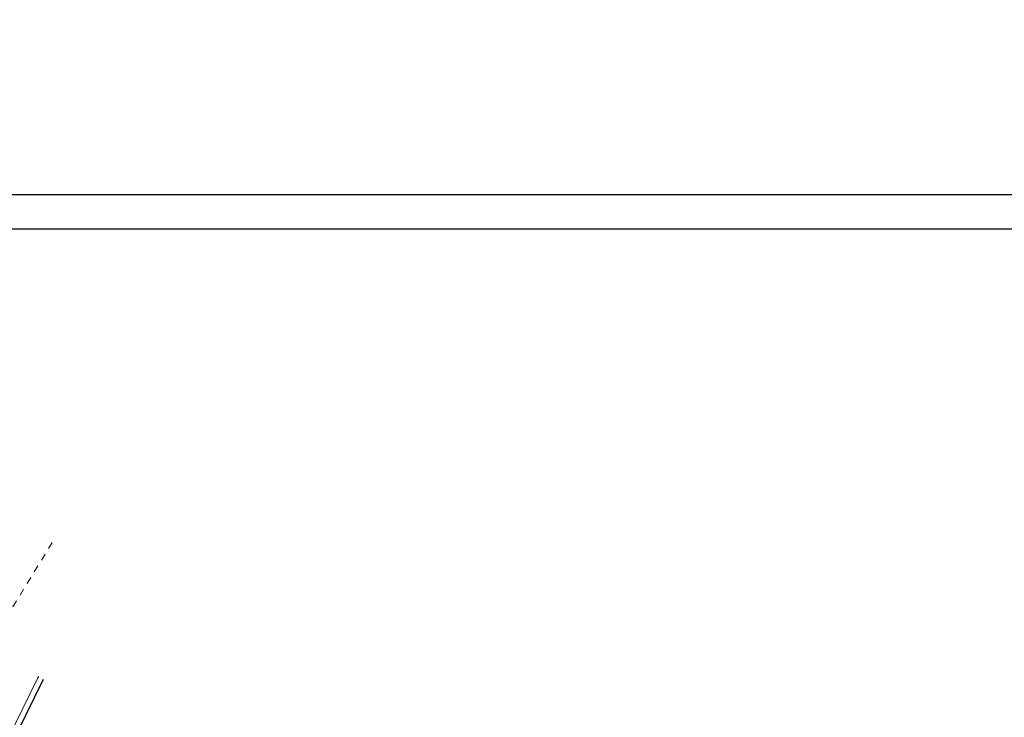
# Model space of a CAD drawing. Extents: x 4085 to 16701, y -65 to 10948.
# Tile 183 of 256: x 14893 to 14964, y 10897 to 10948. Entities that reach past the tile are written whole.
import ezdxf
from ezdxf.xclip import XClip

# ---------------------------------------------------------------- set-up
doc = ezdxf.new("R2010")
doc.units = 0
doc.header["$MEASUREMENT"] = 0
doc.header["$XCLIPFRAME"] = 0
doc.linetypes.add('CONTI', pattern=[0])
doc.linetypes.add('STRIHSMALL', pattern=[1, 0.5, -0.5])
doc.layers.get('0').update_dxf_attribs({"color": 250, "linetype": 'CONTI'})
doc.layers.add('(040) Ограда', color=7, linetype='Continuous')
doc.layers.add('PI_TTDEFAULT', color=5, linetype='CONTI')
doc.layers.add('0ZG - GOR-INCE', color=5, linetype='Continuous', lineweight=15)
doc.styles.get("Standard").update_dxf_attribs({"font": 'times.ttf'})
doc.linetypes.add('ОГРАДА_ГЛИН', pattern='A,4,["|",Standard,S=0.8,R=0,X=0,Y=-0.8],0.5,["|",Standard,S=0.8,R=0,X=0,Y=-0.8],3.5', length=8)

# ---------------------------------------------------------------- blocks, each defined once
blk = doc.blocks.new('DWQDWQDWQDW')
at = {"layer": '(040) Ограда', "color": 253, "linetype": 'ОГРАДА_ГЛИН', "ltscale": 0.5, "elevation": -0.08299999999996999, "flags": 128}
blk.add_lwpolyline([(16638.84357138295, 8952.478358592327), (16634.09116739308, 8943.390887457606), (16685.11549890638, 8916.714292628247), (16707.7788689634, 8904.853836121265)], dxfattribs=at)
at = {"color": 253, "linetype": 'Continuous'}
for points, elevation in [([(16628.39032791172, 8957.823742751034), (16638.38074433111, 8971.044060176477)], 0.08600000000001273), ([(16638.48911539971, 8952.663725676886), (16633.55132377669, 8943.221759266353), (16684.93017111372, 8916.359816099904), (16707.59339910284, 8904.499433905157)], -0.08299999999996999)]:
    blk.add_lwpolyline(points, dxfattribs=dict(at, elevation=elevation))
at = {"color": 253, "linetype": 'STRIHSMALL', "elevation": -0.1619999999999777}
blk.add_lwpolyline([(16639.74355949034, 8962.477323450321), (16628.67710473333, 8945.32549445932), (16628.14926993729, 8942.182328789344)], dxfattribs=at)
at = {"layer": 'PI_TTDEFAULT', "color": 253}
blk.add_point((16638.48911539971, 8952.663725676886, -0.08299999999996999), dxfattribs=at)
blk = doc.blocks.new('A$C10aa157c')
at = {"linetype": 'Continuous'}
blk.add_lwpolyline([(-373.7944340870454, 108.5221690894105), (-373.7944340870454, 37.87383067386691), (-338.7973859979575, -11.84971716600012), (-296.1668647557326, 12.1688909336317), (-278.1502265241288, 12.66864525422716), (-222.2923186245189, -17.35473897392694), (-192.3131233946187, -27.41567740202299), (-152.841873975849, -36.13979106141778), (-88.61392933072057, -37.22940865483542), (-24.38736609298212, -36.59652979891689), (-4.075459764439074, -35.34637554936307), (26.99026940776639, -25.76186857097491), (74.74103602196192, -7.278631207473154), (109.4043596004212, 7.298652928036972), (135.566190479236, 19.46775833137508), (110.1840137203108, 64.19822788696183), (9.488295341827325, 20.69822151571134), (-104.2532370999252, 13.96907995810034), (-207.6545405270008, 33.67587202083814), (-251.5703695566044, 64.2554686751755), (-301.8282399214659, 93.33502415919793), (-373.7944340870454, 108.5221690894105)], dxfattribs=at)
at = {"layer": '0ZG - GOR-INCE', "linetype": 'Continuous', "rotation": 1.343740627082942}
blk.add_blockref('DWQDWQDWQDW', (-16693.37190173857, -9279.936333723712, -1.219999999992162), dxfattribs=at)

msp = doc.modelspace()

# ---------------------------------------------------------------- block references
at = {"linetype": 'Continuous'}
ref = msp.add_blockref('A$C10aa157c', (15163.26248192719, 10839.00416148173, 0.1769999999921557), dxfattribs=at)
XClip(ref).set_block_clipping_path([(-373.7944340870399, 108.52216908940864), (-301.8282399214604, 93.33502415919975), (-251.57036955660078, 64.25546867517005), (-207.6545405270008, 33.67587202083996), (-104.25323709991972, 13.969079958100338), (9.488295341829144, 20.69822151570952), (110.18401372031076, 64.19822788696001), (135.5661904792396, 19.467758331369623), (74.7410360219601, -7.278631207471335), (26.99026940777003, -25.76186857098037), (-4.075459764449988, -35.34637554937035), (-88.61392933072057, -37.22940865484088), (-152.84187397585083, -36.1397910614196), (-192.31312339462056, -27.415677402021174), (-222.2923186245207, -17.35473897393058), (-278.15022652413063, 12.668645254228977), (-296.17026621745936, 12.384943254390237), (-338.7973859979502, -11.849717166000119), (-373.7944340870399, 37.873830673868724)])

# ---------------------------------------------------------------- next in the draw order: linework, layer by layer
at = {"color": 5, "linetype": 'Continuous'}
for p, q in [((14775.92075079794, 10934.74281248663, -0.9569999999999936), (15297.73678019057, 10934.74281248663, -0.9569999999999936)), ((14785.92075079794, 10932.24281248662, -0.9569999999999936), (15295.23678019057, 10932.24281248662, -0.9569999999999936))]:
    msp.add_line(p, q, dxfattribs=at)

doc.saveas('drawing.dxf')
